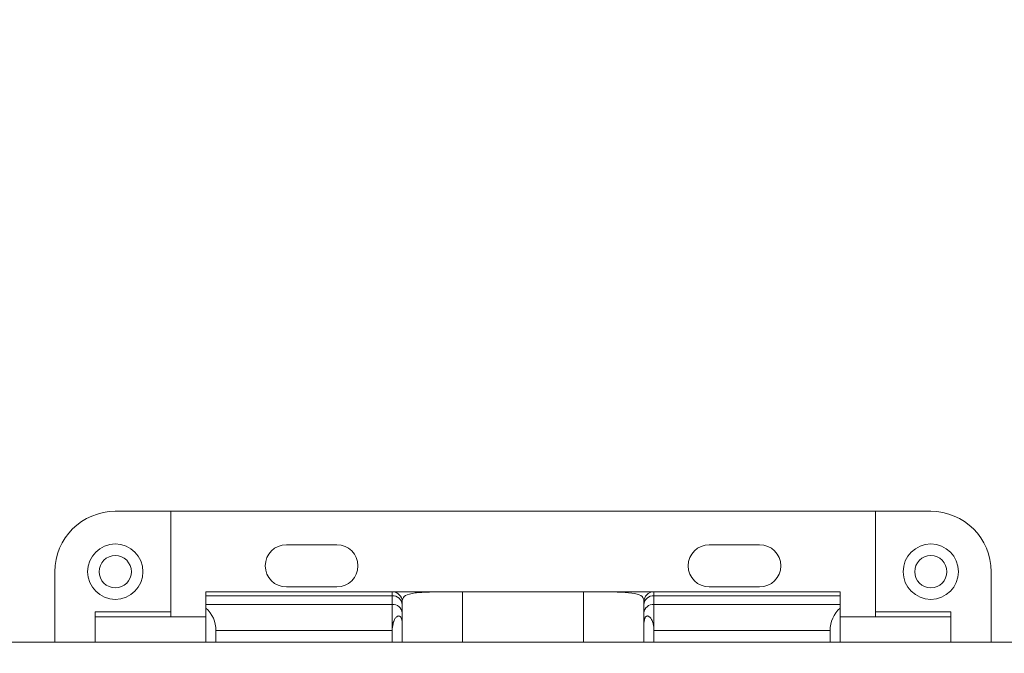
# Model space of a CAD drawing. Header units: inches. Extents: x 0.54 to 10.46, y 0.74 to 7.76.
# Tile 4 of 78: x 1.69 to 2.37, y 3.72 to 4.16. Entities that reach past the tile are written whole.
import ezdxf

# ---------------------------------------------------------------- set-up
doc = ezdxf.new("R2010")
doc.units = ezdxf.units.IN
doc.header["$MEASUREMENT"] = 0
doc.layers.add('BG', color=7, linetype='Continuous')
doc.layers.add('MCG-INT-4FT', color=7, linetype='Continuous')

# ---------------------------------------------------------------- blocks, each defined once
blk = doc.blocks.new('block 3')
at = {"layer": 'BG', "true_color": 0xffffff}
h = blk.add_hatch(color=7, dxfattribs=at)
h.dxf.hatch_style = 2
edge = h.paths.add_edge_path()
edge.add_spline(control_points=[(10.29599, 0.90612), (10.29599, 0.90612), (0.87112, 0.90612), (0.87112, 0.90612), (0.87016, 0.90612), (0.86938, 0.90689), (0.86938, 0.90785), (0.86938, 0.90785), (0.86938, 7.59215), (0.86938, 7.59215), (0.86938, 7.59311), (0.87016, 7.59389), (0.87112, 7.59389), (0.87112, 7.59389), (10.29599, 7.59389), (10.29599, 7.59389), (10.29696, 7.59389), (10.29773, 7.59311), (10.29773, 7.59215), (10.29773, 7.59215), (10.29773, 0.90785), (10.29773, 0.90785), (10.29773, 0.90689), (10.29696, 0.90612), (10.29599, 0.90612)], knot_values=[0, 0, 0, 0, 1, 1, 1, 2, 2, 2, 3, 3, 3, 4, 4, 4, 5, 5, 5, 6, 6, 6, 7, 7, 7, 8, 8, 8, 8], degree=3, periodic=1)
h.paths.add_polyline_path([(0.87286, 0.90959), (10.29426, 0.90959), (10.29426, 7.59042), (0.87286, 7.59042)])
at = {"layer": 'BG', "lineweight": 0}
blk.add_open_spline([(10.29599, 0.90612), (10.29599, 0.90612), (0.87112, 0.90612), (0.87112, 0.90612), (0.87016, 0.90612), (0.86938, 0.90689), (0.86938, 0.90785), (0.86938, 0.90785), (0.86938, 7.59215), (0.86938, 7.59215), (0.86938, 7.59311), (0.87016, 7.59389), (0.87112, 7.59389), (0.87112, 7.59389), (10.29599, 7.59389), (10.29599, 7.59389), (10.29696, 7.59389), (10.29773, 7.59311), (10.29773, 7.59215), (10.29773, 7.59215), (10.29773, 0.90785), (10.29773, 0.90785), (10.29773, 0.90689), (10.29696, 0.90612), (10.29599, 0.90612)], degree=3, knots=[0, 0, 0, 0, 1, 1, 1, 2, 2, 2, 3, 3, 3, 4, 4, 4, 5, 5, 5, 6, 6, 6, 7, 7, 7, 8, 8, 8, 8], dxfattribs=at)
blk = doc.blocks.new('block 2')
at = {"layer": 'BG'}
blk.add_blockref('block 3', (0, 0), dxfattribs=at)
blk = doc.blocks.new('block 69')
at = {"layer": 'BG', "true_color": 0xffffff}
h = blk.add_hatch(color=7, dxfattribs=at)
h.dxf.hatch_style = 2
edge = h.paths.add_edge_path()
edge.add_spline(control_points=[(10.46309, 0.739), (10.46309, 0.739), (0.53691, 0.739), (0.53691, 0.739), (0.53595, 0.739), (0.53517, 0.73978), (0.53517, 0.74074), (0.53517, 0.74074), (0.53517, 7.75926), (0.53517, 7.75926), (0.53517, 7.76022), (0.53595, 7.761), (0.53691, 7.761), (0.53691, 7.761), (10.46309, 7.761), (10.46309, 7.761), (10.46406, 7.761), (10.46483, 7.76022), (10.46483, 7.75926), (10.46483, 7.75926), (10.46483, 0.74074), (10.46483, 0.74074), (10.46483, 0.73978), (10.46406, 0.739), (10.46309, 0.739)], knot_values=[0, 0, 0, 0, 1, 1, 1, 2, 2, 2, 3, 3, 3, 4, 4, 4, 5, 5, 5, 6, 6, 6, 7, 7, 7, 8, 8, 8, 8], degree=3, periodic=1)
h.paths.add_polyline_path([(0.53864, 0.74248), (10.46136, 0.74248), (10.46136, 7.75752), (0.53864, 7.75752)])
at = {"layer": 'BG', "lineweight": 0}
blk.add_open_spline([(10.46309, 0.739), (10.46309, 0.739), (0.53691, 0.739), (0.53691, 0.739), (0.53595, 0.739), (0.53517, 0.73978), (0.53517, 0.74074), (0.53517, 0.74074), (0.53517, 7.75926), (0.53517, 7.75926), (0.53517, 7.76022), (0.53595, 7.761), (0.53691, 7.761), (0.53691, 7.761), (10.46309, 7.761), (10.46309, 7.761), (10.46406, 7.761), (10.46483, 7.76022), (10.46483, 7.75926), (10.46483, 7.75926), (10.46483, 0.74074), (10.46483, 0.74074), (10.46483, 0.73978), (10.46406, 0.739), (10.46309, 0.739)], degree=3, knots=[0, 0, 0, 0, 1, 1, 1, 2, 2, 2, 3, 3, 3, 4, 4, 4, 5, 5, 5, 6, 6, 6, 7, 7, 7, 8, 8, 8, 8], dxfattribs=at)
blk = doc.blocks.new('block 68')
at = {"layer": 'BG'}
blk.add_blockref('block 69', (0, 0), dxfattribs=at)
blk = doc.blocks.new('block 1388')
at = {"layer": 'MCG-INT-4FT', "color": 7, "lineweight": 5, "true_color": 0xffffff}
blk.add_lwpolyline([(1.99455, 3.76554), (1.94616, 3.76554)], dxfattribs=at)
blk = doc.blocks.new('block 1389')
at = {"layer": 'MCG-INT-4FT', "color": 7, "lineweight": 5, "true_color": 0xffffff}
blk.add_lwpolyline([(2.1259, 3.76554), (2.07751, 3.76554)], dxfattribs=at)
blk = doc.blocks.new('block 1395')
at = {"layer": 'MCG-INT-4FT', "color": 7, "lineweight": 5, "true_color": 0xffffff}
blk.add_open_spline([(2.297, 3.77936), (2.297, 3.78986), (2.30551, 3.79838), (2.31601, 3.79838), (2.32651, 3.79838), (2.33502, 3.78986), (2.33502, 3.77936), (2.33502, 3.76886), (2.32651, 3.76035), (2.31601, 3.76035), (2.30551, 3.76035), (2.297, 3.76886), (2.297, 3.77936), (2.297, 3.77936), (2.297, 3.77936), (2.297, 3.77936)], degree=3, knots=[0, 0, 0, 0, 1, 1, 1, 2, 2, 2, 3, 3, 3, 4, 4, 4, 5, 5, 5, 5], dxfattribs=at)
blk = doc.blocks.new('block 1396')
at = {"layer": 'MCG-INT-4FT', "color": 7, "lineweight": 5, "true_color": 0xffffff}
blk.add_lwpolyline([(2.32984, 3.74826), (2.32984, 3.75171)], dxfattribs=at)
blk = doc.blocks.new('block 1397')
at = {"layer": 'MCG-INT-4FT', "color": 7, "lineweight": 5, "true_color": 0xffffff}
blk.add_lwpolyline([(2.27799, 3.75171), (2.32984, 3.75171)], dxfattribs=at)
blk = doc.blocks.new('block 1398')
at = {"layer": 'MCG-INT-4FT', "color": 7, "lineweight": 5, "true_color": 0xffffff}
blk.add_lwpolyline([(2.27799, 3.82084), (2.27799, 3.75171)], dxfattribs=at)
blk = doc.blocks.new('block 1399')
at = {"layer": 'MCG-INT-4FT', "color": 7, "lineweight": 5, "true_color": 0xffffff}
blk.add_lwpolyline([(2.31601, 3.82084), (2.27799, 3.82084)], dxfattribs=at)
blk = doc.blocks.new('block 1400')
at = {"layer": 'MCG-INT-4FT', "color": 7, "lineweight": 5, "true_color": 0xffffff}
blk.add_open_spline([(2.35749, 3.77936), (2.35749, 3.80227), (2.33892, 3.82084), (2.31601, 3.82084)], degree=3, dxfattribs=at)
blk = doc.blocks.new('block 1401')
at = {"layer": 'MCG-INT-4FT', "color": 7, "lineweight": 5, "true_color": 0xffffff}
blk.add_lwpolyline([(2.35749, 3.77936), (2.35749, 3.73097)], dxfattribs=at)
blk = doc.blocks.new('block 1408')
at = {"layer": 'MCG-INT-4FT', "color": 7, "lineweight": 5, "true_color": 0xffffff}
blk.add_open_spline([(2.30495, 3.77936), (2.30495, 3.78547), (2.3099, 3.79043), (2.31601, 3.79043), (2.32212, 3.79043), (2.32707, 3.78547), (2.32707, 3.77936), (2.32707, 3.77326), (2.32212, 3.7683), (2.31601, 3.7683), (2.3099, 3.7683), (2.30495, 3.77326), (2.30495, 3.77936), (2.30495, 3.77936), (2.30495, 3.77936), (2.30495, 3.77936)], degree=3, knots=[0, 0, 0, 0, 1, 1, 1, 2, 2, 2, 3, 3, 3, 4, 4, 4, 5, 5, 5, 5], dxfattribs=at)
blk = doc.blocks.new('block 1410')
at = {"layer": 'MCG-INT-4FT', "color": 7, "lineweight": 5, "true_color": 0xffffff}
blk.add_open_spline([(1.73704, 3.77936), (1.73704, 3.78986), (1.74555, 3.79838), (1.75605, 3.79838), (1.76655, 3.79838), (1.77506, 3.78986), (1.77506, 3.77936), (1.77506, 3.76886), (1.76655, 3.76035), (1.75605, 3.76035), (1.74555, 3.76035), (1.73704, 3.76886), (1.73704, 3.77936), (1.73704, 3.77936), (1.73704, 3.77936), (1.73704, 3.77936)], degree=3, knots=[0, 0, 0, 0, 1, 1, 1, 2, 2, 2, 3, 3, 3, 4, 4, 4, 5, 5, 5, 5], dxfattribs=at)
blk = doc.blocks.new('block 1418')
at = {"layer": 'MCG-INT-4FT', "color": 7, "lineweight": 5, "true_color": 0xffffff}
blk.add_lwpolyline([(1.71457, 3.73097), (1.71457, 3.77936)], dxfattribs=at)
blk = doc.blocks.new('block 1419')
at = {"layer": 'MCG-INT-4FT', "color": 7, "lineweight": 5, "true_color": 0xffffff}
blk.add_open_spline([(1.75605, 3.82084), (1.73314, 3.82084), (1.71457, 3.80227), (1.71457, 3.77936)], degree=3, dxfattribs=at)
blk = doc.blocks.new('block 1420')
at = {"layer": 'MCG-INT-4FT', "color": 7, "lineweight": 5, "true_color": 0xffffff}
blk.add_lwpolyline([(1.75605, 3.82084), (1.79407, 3.82084)], dxfattribs=at)
blk = doc.blocks.new('block 1421')
at = {"layer": 'MCG-INT-4FT', "color": 7, "lineweight": 5, "true_color": 0xffffff}
blk.add_lwpolyline([(1.79407, 3.82084), (1.79407, 3.75171)], dxfattribs=at)
blk = doc.blocks.new('block 1422')
at = {"layer": 'MCG-INT-4FT', "color": 7, "lineweight": 5, "true_color": 0xffffff}
blk.add_lwpolyline([(1.79407, 3.75171), (1.74222, 3.75171)], dxfattribs=at)
blk = doc.blocks.new('block 1423')
at = {"layer": 'MCG-INT-4FT', "color": 7, "lineweight": 5, "true_color": 0xffffff}
blk.add_lwpolyline([(1.74222, 3.74826), (1.74222, 3.75171)], dxfattribs=at)
blk = doc.blocks.new('block 1424')
at = {"layer": 'MCG-INT-4FT', "color": 7, "lineweight": 5, "true_color": 0xffffff}
blk.add_open_spline([(1.74499, 3.77936), (1.74499, 3.78547), (1.74994, 3.79043), (1.75605, 3.79043), (1.76216, 3.79043), (1.76711, 3.78547), (1.76711, 3.77936), (1.76711, 3.77326), (1.76216, 3.7683), (1.75605, 3.7683), (1.74994, 3.7683), (1.74499, 3.77326), (1.74499, 3.77936), (1.74499, 3.77936), (1.74499, 3.77936), (1.74499, 3.77936)], degree=3, knots=[0, 0, 0, 0, 1, 1, 1, 2, 2, 2, 3, 3, 3, 4, 4, 4, 5, 5, 5, 5], dxfattribs=at)
blk = doc.blocks.new('block 1426')
at = {"layer": 'MCG-INT-4FT', "color": 7, "lineweight": 5, "true_color": 0xffffff}
blk.add_lwpolyline([(1.95307, 3.73892), (1.95307, 3.75089)], dxfattribs=at)
blk = doc.blocks.new('block 1427')
at = {"layer": 'MCG-INT-4FT', "color": 7, "lineweight": 5, "true_color": 0xffffff}
blk.add_open_spline([(1.94616, 3.73892), (1.94626, 3.74052), (1.94637, 3.74213), (1.94673, 3.74363), (1.94697, 3.74465), (1.94734, 3.74563), (1.94781, 3.74649), (1.94812, 3.74707), (1.94849, 3.74761), (1.94891, 3.74804), (1.9492, 3.74833), (1.94952, 3.74858), (1.94986, 3.74874), (1.95011, 3.74885), (1.95038, 3.74892), (1.95064, 3.74892), (1.95086, 3.74892), (1.95108, 3.74887), (1.95129, 3.74877), (1.9515, 3.74867), (1.95169, 3.74851), (1.95187, 3.74832), (1.95203, 3.74813), (1.95217, 3.7479), (1.95229, 3.74766), (1.95249, 3.74725), (1.95263, 3.74678), (1.95273, 3.7463), (1.9531, 3.74463), (1.95308, 3.74284), (1.95307, 3.74109), (1.95307, 3.74036), (1.95307, 3.73964), (1.95307, 3.73892)], degree=3, knots=[0, 0, 0, 0, 1, 1, 1, 2, 2, 2, 3, 3, 3, 4, 4, 4, 5, 5, 5, 6, 6, 6, 7, 7, 7, 8, 8, 8, 9, 9, 9, 10, 10, 10, 11, 11, 11, 11], dxfattribs=at)
blk = doc.blocks.new('block 1428')
at = {"layer": 'MCG-INT-4FT', "color": 7, "lineweight": 5, "true_color": 0xffffff}
blk.add_lwpolyline([(1.94616, 3.75688), (1.94616, 3.73892)], dxfattribs=at)
blk = doc.blocks.new('block 1429')
at = {"layer": 'MCG-INT-4FT', "color": 7, "lineweight": 5, "true_color": 0xffffff}
blk.add_open_spline([(1.95307, 3.75089), (1.9528, 3.75444), (1.94972, 3.75711), (1.94616, 3.75688)], degree=3, dxfattribs=at)
blk = doc.blocks.new('block 1430')
at = {"layer": 'MCG-INT-4FT', "color": 7, "lineweight": 5, "true_color": 0xffffff}
blk.add_lwpolyline([(1.95307, 3.73097), (1.95307, 3.73892)], dxfattribs=at)
blk = doc.blocks.new('block 1431')
at = {"layer": 'MCG-INT-4FT', "color": 7, "lineweight": 5, "true_color": 0xffffff}
blk.add_lwpolyline([(1.94616, 3.73097), (1.94616, 3.73892)], dxfattribs=at)
blk = doc.blocks.new('block 1432')
at = {"layer": 'MCG-INT-4FT', "color": 7, "lineweight": 5, "true_color": 0xffffff}
blk.add_lwpolyline([(2.1259, 3.75688), (2.1259, 3.73892)], dxfattribs=at)
blk = doc.blocks.new('block 1433')
at = {"layer": 'MCG-INT-4FT', "color": 7, "lineweight": 5, "true_color": 0xffffff}
blk.add_open_spline([(2.1259, 3.73892), (2.1258, 3.74052), (2.1257, 3.74213), (2.12533, 3.74363), (2.12509, 3.74465), (2.12472, 3.74563), (2.12426, 3.74649), (2.12394, 3.74707), (2.12357, 3.74761), (2.12315, 3.74804), (2.12286, 3.74833), (2.12254, 3.74858), (2.1222, 3.74874), (2.12195, 3.74885), (2.12168, 3.74892), (2.12142, 3.74892), (2.1212, 3.74892), (2.12098, 3.74887), (2.12077, 3.74877), (2.12056, 3.74867), (2.12037, 3.74851), (2.1202, 3.74832), (2.12003, 3.74813), (2.11989, 3.7479), (2.11977, 3.74766), (2.11957, 3.74725), (2.11944, 3.74678), (2.11933, 3.7463), (2.11896, 3.74463), (2.11899, 3.74284), (2.11899, 3.74109), (2.11899, 3.74036), (2.11899, 3.73964), (2.11899, 3.73892)], degree=3, knots=[0, 0, 0, 0, 1, 1, 1, 2, 2, 2, 3, 3, 3, 4, 4, 4, 5, 5, 5, 6, 6, 6, 7, 7, 7, 8, 8, 8, 9, 9, 9, 10, 10, 10, 11, 11, 11, 11], dxfattribs=at)
blk = doc.blocks.new('block 1434')
at = {"layer": 'MCG-INT-4FT', "color": 7, "lineweight": 5, "true_color": 0xffffff}
blk.add_lwpolyline([(2.11899, 3.73892), (2.11899, 3.75089)], dxfattribs=at)
blk = doc.blocks.new('block 1435')
at = {"layer": 'MCG-INT-4FT', "color": 7, "lineweight": 5, "true_color": 0xffffff}
blk.add_open_spline([(2.1259, 3.75688), (2.12235, 3.75711), (2.11926, 3.75444), (2.11899, 3.75089)], degree=3, dxfattribs=at)
blk = doc.blocks.new('block 1436')
at = {"layer": 'MCG-INT-4FT', "color": 7, "lineweight": 5, "true_color": 0xffffff}
blk.add_lwpolyline([(2.11899, 3.73097), (2.11899, 3.73892)], dxfattribs=at)
blk = doc.blocks.new('block 1437')
at = {"layer": 'MCG-INT-4FT', "color": 7, "lineweight": 5, "true_color": 0xffffff}
blk.add_lwpolyline([(2.1259, 3.73097), (2.1259, 3.73892)], dxfattribs=at)
blk = doc.blocks.new('block 1450')
at = {"layer": 'MCG-INT-4FT', "color": 7, "lineweight": 5, "true_color": 0xffffff}
blk.add_lwpolyline([(1.82518, 3.73892), (1.94616, 3.73892)], dxfattribs=at)
blk = doc.blocks.new('block 1451')
at = {"layer": 'MCG-INT-4FT', "color": 7, "lineweight": 5, "true_color": 0xffffff}
blk.add_open_spline([(1.82518, 3.73892), (1.82518, 3.74482), (1.82267, 3.75044), (1.81827, 3.75437)], degree=3, dxfattribs=at)
blk = doc.blocks.new('block 1452')
at = {"layer": 'MCG-INT-4FT', "color": 7, "lineweight": 5, "true_color": 0xffffff}
blk.add_lwpolyline([(1.81827, 3.75437), (1.81827, 3.75688)], dxfattribs=at)
blk = doc.blocks.new('block 1453')
at = {"layer": 'MCG-INT-4FT', "color": 7, "lineweight": 5, "true_color": 0xffffff}
blk.add_lwpolyline([(1.81827, 3.75688), (1.94616, 3.75688)], dxfattribs=at)
blk = doc.blocks.new('block 1454')
at = {"layer": 'MCG-INT-4FT', "color": 7, "lineweight": 5, "true_color": 0xffffff}
blk.add_lwpolyline([(1.81827, 3.73097), (1.81827, 3.75437)], dxfattribs=at)
blk = doc.blocks.new('block 1455')
at = {"layer": 'MCG-INT-4FT', "color": 7, "lineweight": 5, "true_color": 0xffffff}
blk.add_lwpolyline([(1.82518, 3.73097), (1.82518, 3.73892)], dxfattribs=at)
blk = doc.blocks.new('block 1461')
at = {"layer": 'MCG-INT-4FT', "color": 7, "lineweight": 5, "true_color": 0xffffff}
blk.add_lwpolyline([(2.25379, 3.75437), (2.25379, 3.75688)], dxfattribs=at)
blk = doc.blocks.new('block 1462')
at = {"layer": 'MCG-INT-4FT', "color": 7, "lineweight": 5, "true_color": 0xffffff}
blk.add_open_spline([(2.25379, 3.75437), (2.24939, 3.75044), (2.24688, 3.74482), (2.24688, 3.73892)], degree=3, dxfattribs=at)
blk = doc.blocks.new('block 1463')
at = {"layer": 'MCG-INT-4FT', "color": 7, "lineweight": 5, "true_color": 0xffffff}
blk.add_lwpolyline([(2.24688, 3.73892), (2.1259, 3.73892)], dxfattribs=at)
blk = doc.blocks.new('block 1464')
at = {"layer": 'MCG-INT-4FT', "color": 7, "lineweight": 5, "true_color": 0xffffff}
blk.add_lwpolyline([(2.25379, 3.75688), (2.1259, 3.75688)], dxfattribs=at)
blk = doc.blocks.new('block 1465')
at = {"layer": 'MCG-INT-4FT', "color": 7, "lineweight": 5, "true_color": 0xffffff}
blk.add_lwpolyline([(2.24688, 3.73097), (2.24688, 3.73892)], dxfattribs=at)
blk = doc.blocks.new('block 1466')
at = {"layer": 'MCG-INT-4FT', "color": 7, "lineweight": 5, "true_color": 0xffffff}
blk.add_lwpolyline([(2.25379, 3.73097), (2.25379, 3.75437)], dxfattribs=at)
blk = doc.blocks.new('block 1474')
at = {"layer": 'MCG-INT-4FT', "color": 7, "lineweight": 5, "true_color": 0xffffff}
blk.add_lwpolyline([(1.94616, 3.76276), (1.94616, 3.75688)], dxfattribs=at)
blk = doc.blocks.new('block 1475')
at = {"layer": 'MCG-INT-4FT', "color": 7, "lineweight": 5, "true_color": 0xffffff}
blk.add_lwpolyline([(1.81827, 3.76276), (1.94616, 3.76276)], dxfattribs=at)
blk = doc.blocks.new('block 1476')
at = {"layer": 'MCG-INT-4FT', "color": 7, "lineweight": 5, "true_color": 0xffffff}
blk.add_lwpolyline([(1.81827, 3.75688), (1.81827, 3.76276)], dxfattribs=at)
blk = doc.blocks.new('block 1477')
at = {"layer": 'MCG-INT-4FT', "color": 7, "lineweight": 5, "true_color": 0xffffff}
blk.add_open_spline([(1.95307, 3.75677), (1.9528, 3.76033), (1.94972, 3.763), (1.94616, 3.76276)], degree=3, dxfattribs=at)
blk = doc.blocks.new('block 1478')
at = {"layer": 'MCG-INT-4FT', "color": 7, "lineweight": 5, "true_color": 0xffffff}
blk.add_lwpolyline([(1.95307, 3.75089), (1.95307, 3.75677)], dxfattribs=at)
blk = doc.blocks.new('block 1479')
at = {"layer": 'MCG-INT-4FT', "color": 7, "lineweight": 5, "true_color": 0xffffff}
blk.add_lwpolyline([(2.1259, 3.76276), (2.1259, 3.75688)], dxfattribs=at)
blk = doc.blocks.new('block 1480')
at = {"layer": 'MCG-INT-4FT', "color": 7, "lineweight": 5, "true_color": 0xffffff}
blk.add_open_spline([(2.1259, 3.76276), (2.12235, 3.763), (2.11926, 3.76033), (2.11899, 3.75677)], degree=3, dxfattribs=at)
blk = doc.blocks.new('block 1481')
at = {"layer": 'MCG-INT-4FT', "color": 7, "lineweight": 5, "true_color": 0xffffff}
blk.add_lwpolyline([(2.11899, 3.75089), (2.11899, 3.75677)], dxfattribs=at)
blk = doc.blocks.new('block 1482')
at = {"layer": 'MCG-INT-4FT', "color": 7, "lineweight": 5, "true_color": 0xffffff}
blk.add_lwpolyline([(2.25379, 3.76276), (2.1259, 3.76276)], dxfattribs=at)
blk = doc.blocks.new('block 1483')
at = {"layer": 'MCG-INT-4FT', "color": 7, "lineweight": 5, "true_color": 0xffffff}
blk.add_lwpolyline([(2.25379, 3.75688), (2.25379, 3.76276)], dxfattribs=at)
blk = doc.blocks.new('block 1494')
at = {"layer": 'MCG-INT-4FT', "color": 7, "lineweight": 5, "true_color": 0xffffff}
blk.add_lwpolyline([(1.94616, 3.76554), (1.94616, 3.76276)], dxfattribs=at)
blk = doc.blocks.new('block 1495')
at = {"layer": 'MCG-INT-4FT', "color": 7, "lineweight": 5, "true_color": 0xffffff}
blk.add_lwpolyline([(1.81827, 3.76554), (1.94616, 3.76554)], dxfattribs=at)
blk = doc.blocks.new('block 1496')
at = {"layer": 'MCG-INT-4FT', "color": 7, "lineweight": 5, "true_color": 0xffffff}
blk.add_lwpolyline([(1.81827, 3.76276), (1.81827, 3.76554)], dxfattribs=at)
blk = doc.blocks.new('block 1497')
at = {"layer": 'MCG-INT-4FT', "color": 7, "lineweight": 5, "true_color": 0xffffff}
blk.add_open_spline([(1.95307, 3.75862), (1.95307, 3.76244), (1.94998, 3.76554), (1.94616, 3.76554)], degree=3, dxfattribs=at)
blk = doc.blocks.new('block 1498')
at = {"layer": 'MCG-INT-4FT', "color": 7, "lineweight": 5, "true_color": 0xffffff}
blk.add_lwpolyline([(1.95307, 3.75677), (1.95307, 3.75862)], dxfattribs=at)
blk = doc.blocks.new('block 1499')
at = {"layer": 'MCG-INT-4FT', "color": 7, "lineweight": 5, "true_color": 0xffffff}
blk.add_lwpolyline([(2.1259, 3.76554), (2.1259, 3.76276)], dxfattribs=at)
blk = doc.blocks.new('block 1500')
at = {"layer": 'MCG-INT-4FT', "color": 7, "lineweight": 5, "true_color": 0xffffff}
blk.add_open_spline([(2.1259, 3.76554), (2.12208, 3.76554), (2.11899, 3.76244), (2.11899, 3.75862)], degree=3, dxfattribs=at)
blk = doc.blocks.new('block 1501')
at = {"layer": 'MCG-INT-4FT', "color": 7, "lineweight": 5, "true_color": 0xffffff}
blk.add_lwpolyline([(2.11899, 3.75677), (2.11899, 3.75862)], dxfattribs=at)
blk = doc.blocks.new('block 1502')
at = {"layer": 'MCG-INT-4FT', "color": 7, "lineweight": 5, "true_color": 0xffffff}
blk.add_lwpolyline([(2.25379, 3.76554), (2.1259, 3.76554)], dxfattribs=at)
blk = doc.blocks.new('block 1503')
at = {"layer": 'MCG-INT-4FT', "color": 7, "lineweight": 5, "true_color": 0xffffff}
blk.add_lwpolyline([(2.25379, 3.76276), (2.25379, 3.76554)], dxfattribs=at)
blk = doc.blocks.new('block 1517')
at = {"layer": 'MCG-INT-4FT', "color": 7, "lineweight": 5, "true_color": 0xffffff}
blk.add_open_spline([(2.07751, 3.76554), (2.08217, 3.76554), (2.08683, 3.76554), (2.09123, 3.76552), (2.09563, 3.7655), (2.09977, 3.76545), (2.10341, 3.76527), (2.10703, 3.7651), (2.11014, 3.76481), (2.11263, 3.76432), (2.11508, 3.76384), (2.11692, 3.76317), (2.11787, 3.76223), (2.11855, 3.76155), (2.11877, 3.76073), (2.11899, 3.75991)], degree=3, knots=[0, 0, 0, 0, 1, 1, 1, 2, 2, 2, 3, 3, 3, 4, 4, 4, 5, 5, 5, 5], dxfattribs=at)
blk = doc.blocks.new('block 1518')
at = {"layer": 'MCG-INT-4FT', "color": 7, "lineweight": 5, "true_color": 0xffffff}
blk.add_lwpolyline([(2.07751, 3.76554), (1.99455, 3.76554)], dxfattribs=at)
blk = doc.blocks.new('block 1519')
at = {"layer": 'MCG-INT-4FT', "color": 7, "lineweight": 5, "true_color": 0xffffff}
blk.add_open_spline([(1.95307, 3.75991), (1.9535, 3.76103), (1.95392, 3.76215), (1.95529, 3.76298), (1.95665, 3.76381), (1.95896, 3.76434), (1.96184, 3.76472), (1.96467, 3.76508), (1.96805, 3.76528), (1.97187, 3.76539), (1.97572, 3.7655), (1.98001, 3.76552), (1.98447, 3.76553), (1.98777, 3.76554), (1.99116, 3.76554), (1.99455, 3.76554)], degree=3, knots=[0, 0, 0, 0, 1, 1, 1, 2, 2, 2, 3, 3, 3, 4, 4, 4, 5, 5, 5, 5], dxfattribs=at)
blk = doc.blocks.new('block 1522')
at = {"layer": 'MCG-INT-4FT', "color": 7, "lineweight": 5, "true_color": 0xffffff}
blk.add_lwpolyline([(2.11899, 3.75862), (2.11899, 3.75991)], dxfattribs=at)
blk = doc.blocks.new('block 1523')
at = {"layer": 'MCG-INT-4FT', "color": 7, "lineweight": 5, "true_color": 0xffffff}
blk.add_lwpolyline([(1.95307, 3.75991), (1.95307, 3.75862)], dxfattribs=at)
blk = doc.blocks.new('block 1524')
at = {"layer": 'MCG-INT-4FT', "color": 7, "lineweight": 5, "true_color": 0xffffff}
blk.add_lwpolyline([(1.99455, 3.76554), (1.99455, 3.73097)], dxfattribs=at)
blk = doc.blocks.new('block 1526')
at = {"layer": 'MCG-INT-4FT', "color": 7, "lineweight": 5, "true_color": 0xffffff}
blk.add_lwpolyline([(2.07751, 3.73097), (2.07751, 3.76554)], dxfattribs=at)
blk = doc.blocks.new('block 1528')
at = {"layer": 'MCG-INT-4FT', "color": 7, "lineweight": 5, "true_color": 0xffffff}
blk.add_lwpolyline([(1.74222, 3.74826), (1.74222, 3.73097)], dxfattribs=at)
blk = doc.blocks.new('block 1529')
at = {"layer": 'MCG-INT-4FT', "color": 7, "lineweight": 5, "true_color": 0xffffff}
blk.add_lwpolyline([(1.81827, 3.74826), (1.74222, 3.74826)], dxfattribs=at)
blk = doc.blocks.new('block 1532')
at = {"layer": 'MCG-INT-4FT', "color": 7, "lineweight": 5, "true_color": 0xffffff}
blk.add_lwpolyline([(2.32984, 3.74826), (2.32984, 3.73097)], dxfattribs=at)
blk = doc.blocks.new('block 1533')
at = {"layer": 'MCG-INT-4FT', "color": 7, "lineweight": 5, "true_color": 0xffffff}
blk.add_lwpolyline([(2.25379, 3.74826), (2.32984, 3.74826)], dxfattribs=at)
blk = doc.blocks.new('block 1536')
at = {"layer": 'MCG-INT-4FT', "color": 7, "lineweight": 5, "true_color": 0xffffff}
blk.add_lwpolyline([(1.79407, 3.74826), (1.79407, 3.75171)], dxfattribs=at)
blk = doc.blocks.new('block 1537')
at = {"layer": 'MCG-INT-4FT', "color": 7, "lineweight": 5, "true_color": 0xffffff}
blk.add_lwpolyline([(2.27799, 3.74826), (2.27799, 3.75171)], dxfattribs=at)
blk = doc.blocks.new('block 1540')
at = {"layer": 'MCG-INT-4FT', "color": 7, "lineweight": 5, "true_color": 0xffffff}
blk.add_lwpolyline([(2.16392, 3.7979), (2.19849, 3.7979)], dxfattribs=at)
blk = doc.blocks.new('block 1541')
at = {"layer": 'MCG-INT-4FT', "color": 7, "lineweight": 5, "true_color": 0xffffff}
blk.add_open_spline([(2.16392, 3.7979), (2.15591, 3.7979), (2.14941, 3.7914), (2.14941, 3.78338), (2.14941, 3.77536), (2.15591, 3.76886), (2.16392, 3.76886)], degree=3, knots=[0, 0, 0, 0, 1, 1, 1, 2, 2, 2, 2], dxfattribs=at)
blk = doc.blocks.new('block 1542')
at = {"layer": 'MCG-INT-4FT', "color": 7, "lineweight": 5, "true_color": 0xffffff}
blk.add_lwpolyline([(2.19849, 3.76886), (2.16392, 3.76886)], dxfattribs=at)
blk = doc.blocks.new('block 1543')
at = {"layer": 'MCG-INT-4FT', "color": 7, "lineweight": 5, "true_color": 0xffffff}
blk.add_open_spline([(2.19849, 3.76886), (2.20651, 3.76886), (2.21301, 3.77536), (2.21301, 3.78338), (2.21301, 3.7914), (2.20651, 3.7979), (2.19849, 3.7979)], degree=3, knots=[0, 0, 0, 0, 1, 1, 1, 2, 2, 2, 2], dxfattribs=at)
blk = doc.blocks.new('block 1544')
at = {"layer": 'MCG-INT-4FT', "color": 7, "lineweight": 5, "true_color": 0xffffff}
blk.add_lwpolyline([(1.87357, 3.76886), (1.90814, 3.76886)], dxfattribs=at)
blk = doc.blocks.new('block 1545')
at = {"layer": 'MCG-INT-4FT', "color": 7, "lineweight": 5, "true_color": 0xffffff}
blk.add_open_spline([(1.90814, 3.76886), (1.91616, 3.76886), (1.92266, 3.77536), (1.92266, 3.78338), (1.92266, 3.7914), (1.91616, 3.7979), (1.90814, 3.7979)], degree=3, knots=[0, 0, 0, 0, 1, 1, 1, 2, 2, 2, 2], dxfattribs=at)
blk = doc.blocks.new('block 1546')
at = {"layer": 'MCG-INT-4FT', "color": 7, "lineweight": 5, "true_color": 0xffffff}
blk.add_lwpolyline([(1.90814, 3.7979), (1.87357, 3.7979)], dxfattribs=at)
blk = doc.blocks.new('block 1547')
at = {"layer": 'MCG-INT-4FT', "color": 7, "lineweight": 5, "true_color": 0xffffff}
blk.add_open_spline([(1.87357, 3.7979), (1.86556, 3.7979), (1.85906, 3.7914), (1.85906, 3.78338), (1.85906, 3.77536), (1.86556, 3.76886), (1.87357, 3.76886)], degree=3, knots=[0, 0, 0, 0, 1, 1, 1, 2, 2, 2, 2], dxfattribs=at)
blk = doc.blocks.new('block 1548')
at = {"layer": 'MCG-INT-4FT', "color": 7, "lineweight": 5, "true_color": 0xffffff}
blk.add_lwpolyline([(2.27799, 3.82084), (1.79407, 3.82084)], dxfattribs=at)
blk = doc.blocks.new('block 1604')
at = {"layer": 'MCG-INT-4FT', "color": 7, "lineweight": 5, "true_color": 0xffffff}
blk.add_lwpolyline([(1.02982, 3.73097), (8.87607, 3.73097)], dxfattribs=at)

msp = doc.modelspace()

# ---------------------------------------------------------------- block references
at = {"layer": 'BG'}
for name in ['block 68', 'block 2']:
    msp.add_blockref(name, (0, 0), dxfattribs=at)
at = {"layer": 'MCG-INT-4FT'}
for name in ['block 1419', 'block 1420', 'block 1421', 'block 1548', 'block 1398', 'block 1399', 'block 1400', 'block 1410', 'block 1547', 'block 1546', 'block 1545', 'block 1541', 'block 1540', 'block 1543', 'block 1395', 'block 1424', 'block 1408', 'block 1418', 'block 1401', 'block 1544', 'block 1542', 'block 1495', 'block 1496', 'block 1475', 'block 1476', 'block 1388', 'block 1494', 'block 1497', 'block 1477', 'block 1474', 'block 1519', 'block 1523', 'block 1518', 'block 1524', 'block 1389', 'block 1517', 'block 1526', 'block 1500', 'block 1480', 'block 1522', 'block 1499', 'block 1502', 'block 1479', 'block 1482', 'block 1503', 'block 1483', 'block 1452', 'block 1453', 'block 1451', 'block 1454', 'block 1429', 'block 1428', 'block 1498', 'block 1478', 'block 1501', 'block 1435', 'block 1481', 'block 1432', 'block 1464', 'block 1462', 'block 1461', 'block 1466', 'block 1422', 'block 1423', 'block 1528', 'block 1529', 'block 1536', 'block 1427', 'block 1426', 'block 1433', 'block 1434', 'block 1533', 'block 1397', 'block 1537', 'block 1396', 'block 1532', 'block 1450', 'block 1455', 'block 1431', 'block 1430', 'block 1436', 'block 1437', 'block 1463', 'block 1465', 'block 1604']:
    msp.add_blockref(name, (0, 0), dxfattribs=at)

doc.saveas('drawing.dxf')
